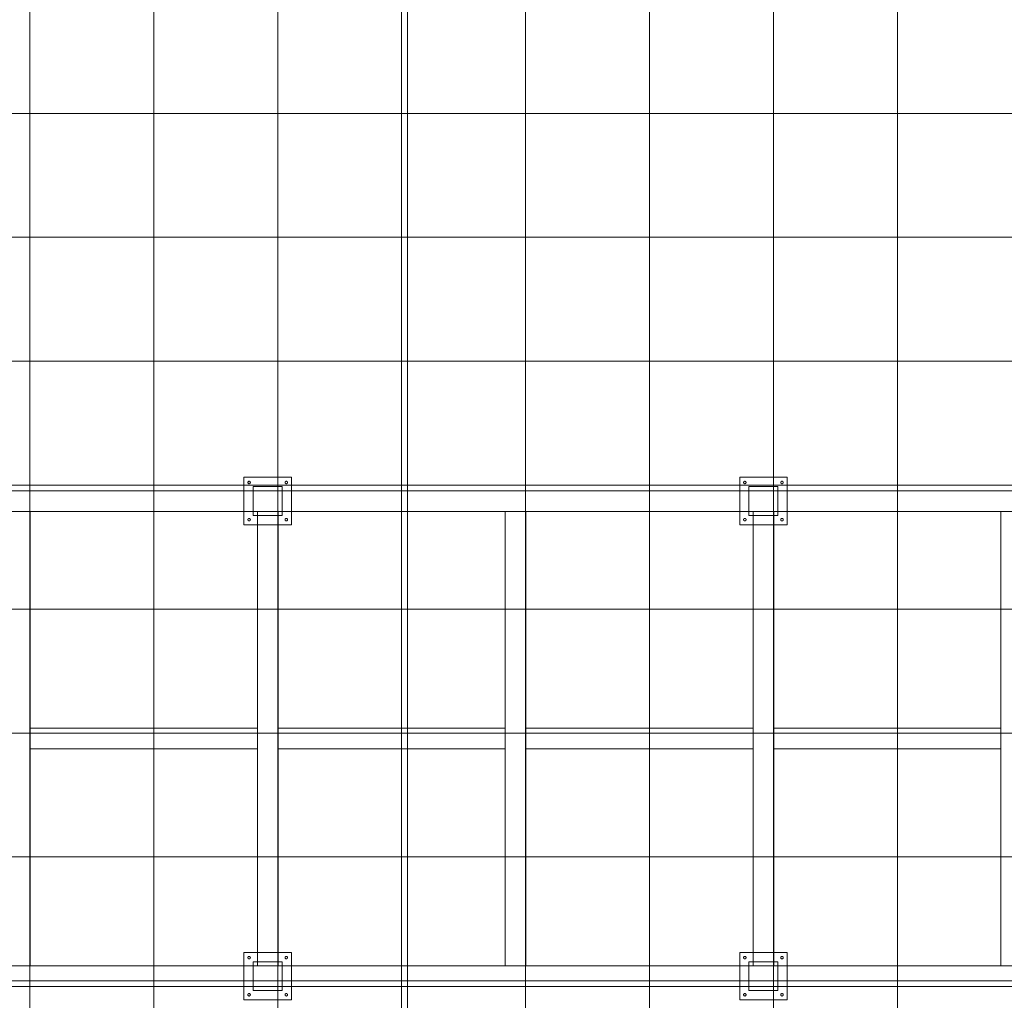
# Model space of a CAD drawing. Extents: x -620 to 300, y 62 to 1112.
# Tile 20 of 71: x -164 to -68, y 263 to 358. Entities that reach past the tile are written whole.
import ezdxf
from ezdxf.lldxf.tags import DXFTag

# ---------------------------------------------------------------- set-up
doc = ezdxf.new("R2010")
doc.units = 0
doc.layers.get('0').update_dxf_attribs({"lineweight": 13})
for name, color, linetype, lineweight in [('60- 61 allgemeine Ausstattung- 4 Terrassen', 7, 'Continuous', 9), ('70 -71 Achsen- 1 Gebäudeachsen', 7, 'STRICHPUNKT2-A06GA19A8I', 18), ('Keine-1', 7, 'Continuous', 15)]:
    doc.layers.add(name, color=color, linetype=linetype, lineweight=lineweight)
tags = doc.linetypes.add('grob-A06GA1998I', pattern=[14, 3, -8, 3]).pattern_tags.tags
tags[8:9] = [DXFTag(74, 4), DXFTag(75, 0), DXFTag(340, '0'), DXFTag(46, 0.0), DXFTag(50, 0.0), DXFTag(44, 0.0), DXFTag(45, 0.0)]
tags[6:7] = [DXFTag(74, 4), DXFTag(75, 0), DXFTag(340, '0'), DXFTag(46, 0.0), DXFTag(50, 0.0), DXFTag(44, 0.0), DXFTag(45, 0.0)]
tags[4:5] = [DXFTag(74, 4), DXFTag(75, 0), DXFTag(340, '0'), DXFTag(46, 0.0), DXFTag(50, 0.0), DXFTag(44, 0.0), DXFTag(45, 0.0)]
tags = doc.linetypes.add('STRICHPUNKT2-A06GA19A8I', pattern=[12.7, 6.35, -3.175, 0, -3.175]).pattern_tags.tags
tags[10:11] = [DXFTag(74, 4), DXFTag(75, 0), DXFTag(340, '0'), DXFTag(46, 0.0), DXFTag(50, 0.0), DXFTag(44, 0.0), DXFTag(45, 0.0)]
tags[8:9] = [DXFTag(74, 4), DXFTag(75, 0), DXFTag(340, '0'), DXFTag(46, 0.0), DXFTag(50, 0.0), DXFTag(44, 0.0), DXFTag(45, 0.0)]
tags[6:7] = [DXFTag(74, 4), DXFTag(75, 0), DXFTag(340, '0'), DXFTag(46, 0.0), DXFTag(50, 0.0), DXFTag(44, 0.0), DXFTag(45, 0.0)]
tags[4:5] = [DXFTag(74, 4), DXFTag(75, 0), DXFTag(340, '0'), DXFTag(46, 0.0), DXFTag(50, 0.0), DXFTag(44, 0.0), DXFTag(45, 0.0)]

# ---------------------------------------------------------------- blocks, each defined once
blk = doc.blocks.new('Referenz-A06GA19C8I')
at = {"layer": '60- 61 allgemeine Ausstattung- 4 Terrassen', "color": 0, "lineweight": -2}
for p, q in [((-162.756, 214.014), (-162.756, 450.214)), ((-150.756, 214.014), (-150.756, 450.214)), ((-138.756, 214.014), (-138.756, 450.214)), ((-126.756, 214.014), (-126.756, 450.214)), ((-114.756, 214.014), (-114.756, 450.214)), ((-102.756, 214.014), (-102.756, 450.214)), ((-90.756, 214.014), (-90.756, 450.214)), ((-78.756, 214.014), (-78.756, 450.214)), ((-234.726, 348.554), (44.424, 348.554)), ((-234.726, 336.554), (44.424, 336.554)), ((-234.726, 324.554), (44.424, 324.554)), ((-234.726, 312.554), (44.424, 312.554)), ((-141.126, 309.614), (-141.126, 312.414)), ((-141.126, 312.414), (-138.326, 312.414)), ((-138.326, 312.414), (-138.326, 309.614)), ((-93.126, 309.614), (-93.126, 312.414)), ((-93.126, 312.414), (-90.326, 312.414)), ((-90.326, 312.414), (-90.326, 309.614)), ((-138.326, 309.614), (-141.126, 309.614)), ((-90.326, 309.614), (-93.126, 309.614)), ((-234.726, 300.554), (44.424, 300.554)), ((-234.726, 288.554), (44.424, 288.554)), ((-234.726, 276.554), (44.424, 276.554)), ((-141.126, 263.614), (-141.126, 266.414)), ((-141.126, 266.414), (-138.326, 266.414)), ((-138.326, 266.414), (-138.326, 263.614)), ((-93.126, 263.614), (-93.126, 266.414)), ((-93.126, 266.414), (-90.326, 266.414)), ((-90.326, 266.414), (-90.326, 263.614)), ((-234.726, 264.554), (44.424, 264.554)), ((-138.326, 263.614), (-141.126, 263.614)), ((-90.326, 263.614), (-93.126, 263.614))]:
    blk.add_line(p, q, dxfattribs=at)
at = {"layer": '60- 61 allgemeine Ausstattung- 4 Terrassen', "color": 0, "linetype": 'grob-A06GA1998I', "lineweight": -2, "ltscale": 0.13}
for p, q in [((2.874, 312.014), (-236.726, 312.014)), ((-236.726, 310.014), (2.874, 310.014)), ((-162.726, 310.014), (-162.726, 266.014)), ((-140.726, 310.014), (-140.726, 266.014)), ((-138.726, 310.014), (-138.726, 266.014)), ((-116.726, 310.014), (-116.726, 266.014)), ((-114.726, 310.014), (-114.726, 266.014)), ((-92.726, 310.014), (-92.726, 266.014)), ((-90.726, 310.014), (-90.726, 266.014)), ((-68.726, 310.014), (-68.726, 266.014)), ((-140.726, 289.014), (-162.726, 289.014)), ((-116.726, 289.014), (-138.726, 289.014)), ((-92.726, 289.014), (-114.726, 289.014)), ((-68.726, 289.014), (-90.726, 289.014)), ((-140.726, 287.014), (-162.726, 287.014)), ((-116.726, 287.014), (-138.726, 287.014)), ((-92.726, 287.014), (-114.726, 287.014)), ((-68.726, 287.014), (-90.726, 287.014)), ((-236.726, 266.014), (2.874, 266.014)), ((-236.726, 264.014), (2.874, 264.014))]:
    blk.add_line(p, q, dxfattribs=at)
at = {"layer": '70 -71 Achsen- 1 Gebäudeachsen', "color": 0, "linetype": 'STRICHPUNKT2-A06GA19A8I', "lineweight": -2, "ltscale": 0.13}
blk.add_line((-126.176, 1084.554), (-126.176, 85.114), dxfattribs=at)
at = {"layer": 'Keine-1', "color": 0, "linetype": 'grob-A06GA1998I', "lineweight": -2, "ltscale": 0.13}
for p, q in [((-142.026, 313.314), (-137.426, 313.314)), ((-142.026, 308.714), (-142.026, 313.314)), ((-141.646, 312.825), (-141.644, 312.837)), ((-141.646, 312.814), (-141.646, 312.825)), ((-141.646, 312.802), (-141.646, 312.814)), ((-141.644, 312.79), (-141.646, 312.802)), ((-141.644, 312.837), (-141.641, 312.848)), ((-141.641, 312.779), (-141.644, 312.79)), ((-141.641, 312.848), (-141.637, 312.86)), ((-141.637, 312.768), (-141.641, 312.779)), ((-141.637, 312.86), (-141.632, 312.87)), ((-141.632, 312.757), (-141.637, 312.768)), ((-141.632, 312.87), (-141.626, 312.88)), ((-141.626, 312.747), (-141.632, 312.757)), ((-141.626, 312.88), (-141.619, 312.89)), ((-141.619, 312.737), (-141.626, 312.747)), ((-141.619, 312.89), (-141.611, 312.898)), ((-141.611, 312.729), (-141.619, 312.737)), ((-141.611, 312.898), (-141.602, 312.906)), ((-141.602, 312.721), (-141.611, 312.729)), ((-141.602, 312.906), (-141.593, 312.913)), ((-141.593, 312.714), (-141.602, 312.721)), ((-141.593, 312.913), (-141.583, 312.919)), ((-141.583, 312.919), (-141.572, 312.924)), ((-141.572, 312.924), (-141.561, 312.928)), ((-141.561, 312.928), (-141.55, 312.931)), ((-141.55, 312.931), (-141.538, 312.933)), ((-141.538, 312.933), (-141.526, 312.934)), ((-141.526, 312.934), (-141.515, 312.933)), ((-141.515, 312.933), (-141.503, 312.931)), ((-141.503, 312.931), (-141.491, 312.928)), ((-141.491, 312.928), (-141.48, 312.924)), ((-141.48, 312.924), (-141.47, 312.919)), ((-141.47, 312.919), (-141.46, 312.913)), ((-141.46, 312.913), (-141.45, 312.906)), ((-141.45, 312.721), (-141.46, 312.714)), ((-141.45, 312.906), (-141.441, 312.898)), ((-141.441, 312.729), (-141.45, 312.721)), ((-141.441, 312.898), (-141.434, 312.89)), ((-141.434, 312.737), (-141.441, 312.729)), ((-141.434, 312.89), (-141.427, 312.88)), ((-141.427, 312.747), (-141.434, 312.737)), ((-141.427, 312.88), (-141.42, 312.87)), ((-141.42, 312.757), (-141.427, 312.747)), ((-141.42, 312.87), (-141.415, 312.86)), ((-141.415, 312.768), (-141.42, 312.757)), ((-141.415, 312.86), (-141.411, 312.848)), ((-141.411, 312.779), (-141.415, 312.768)), ((-141.411, 312.848), (-141.409, 312.837)), ((-141.409, 312.79), (-141.411, 312.779)), ((-141.409, 312.837), (-141.407, 312.825)), ((-141.407, 312.802), (-141.409, 312.79)), ((-141.407, 312.825), (-141.406, 312.814)), ((-141.406, 312.814), (-141.407, 312.802)), ((-138.046, 312.825), (-138.044, 312.837)), ((-138.046, 312.814), (-138.046, 312.825)), ((-138.046, 312.802), (-138.046, 312.814)), ((-138.044, 312.79), (-138.046, 312.802)), ((-138.044, 312.837), (-138.041, 312.848)), ((-138.041, 312.779), (-138.044, 312.79)), ((-138.041, 312.848), (-138.037, 312.86)), ((-138.037, 312.768), (-138.041, 312.779)), ((-138.037, 312.86), (-138.032, 312.87)), ((-138.032, 312.757), (-138.037, 312.768)), ((-138.032, 312.87), (-138.026, 312.88)), ((-138.026, 312.747), (-138.032, 312.757)), ((-138.026, 312.88), (-138.019, 312.89)), ((-138.019, 312.737), (-138.026, 312.747)), ((-138.019, 312.89), (-138.011, 312.898)), ((-138.011, 312.729), (-138.019, 312.737)), ((-138.011, 312.898), (-138.002, 312.906)), ((-138.002, 312.721), (-138.011, 312.729)), ((-138.002, 312.906), (-137.993, 312.913)), ((-137.993, 312.714), (-138.002, 312.721)), ((-137.993, 312.913), (-137.983, 312.919)), ((-137.983, 312.919), (-137.972, 312.924)), ((-137.972, 312.924), (-137.961, 312.928)), ((-137.961, 312.928), (-137.95, 312.931)), ((-137.95, 312.931), (-137.938, 312.933)), ((-137.938, 312.933), (-137.926, 312.934)), ((-137.926, 312.934), (-137.915, 312.933)), ((-137.915, 312.933), (-137.903, 312.931)), ((-137.903, 312.931), (-137.891, 312.928)), ((-137.891, 312.928), (-137.88, 312.924)), ((-137.88, 312.924), (-137.87, 312.919)), ((-137.87, 312.919), (-137.86, 312.913)), ((-137.86, 312.913), (-137.85, 312.906)), ((-137.85, 312.721), (-137.86, 312.714)), ((-137.85, 312.906), (-137.841, 312.898)), ((-137.841, 312.729), (-137.85, 312.721)), ((-137.841, 312.898), (-137.834, 312.89)), ((-137.834, 312.737), (-137.841, 312.729)), ((-137.834, 312.89), (-137.827, 312.88)), ((-137.827, 312.747), (-137.834, 312.737)), ((-137.827, 312.88), (-137.82, 312.87)), ((-137.82, 312.757), (-137.827, 312.747)), ((-137.82, 312.87), (-137.815, 312.86)), ((-137.815, 312.768), (-137.82, 312.757)), ((-137.815, 312.86), (-137.811, 312.848)), ((-137.811, 312.779), (-137.815, 312.768)), ((-137.811, 312.848), (-137.809, 312.837)), ((-137.809, 312.79), (-137.811, 312.779)), ((-137.809, 312.837), (-137.807, 312.825)), ((-137.807, 312.802), (-137.809, 312.79)), ((-137.807, 312.825), (-137.806, 312.814)), ((-137.806, 312.814), (-137.807, 312.802)), ((-137.426, 313.314), (-137.426, 308.714)), ((-94.026, 313.314), (-89.426, 313.314)), ((-94.026, 308.714), (-94.026, 313.314)), ((-93.646, 312.825), (-93.644, 312.837)), ((-93.646, 312.814), (-93.646, 312.825)), ((-93.646, 312.802), (-93.646, 312.814)), ((-93.644, 312.79), (-93.646, 312.802)), ((-93.644, 312.837), (-93.641, 312.848)), ((-93.641, 312.779), (-93.644, 312.79)), ((-93.641, 312.848), (-93.637, 312.86)), ((-93.637, 312.768), (-93.641, 312.779)), ((-93.637, 312.86), (-93.632, 312.87)), ((-93.632, 312.757), (-93.637, 312.768)), ((-93.632, 312.87), (-93.626, 312.88)), ((-93.626, 312.747), (-93.632, 312.757)), ((-93.626, 312.88), (-93.619, 312.89)), ((-93.619, 312.737), (-93.626, 312.747)), ((-93.619, 312.89), (-93.611, 312.898)), ((-93.611, 312.729), (-93.619, 312.737)), ((-93.611, 312.898), (-93.602, 312.906)), ((-93.602, 312.721), (-93.611, 312.729)), ((-93.602, 312.906), (-93.593, 312.913)), ((-93.593, 312.714), (-93.602, 312.721)), ((-93.593, 312.913), (-93.583, 312.919)), ((-93.583, 312.919), (-93.572, 312.924)), ((-93.572, 312.924), (-93.561, 312.928)), ((-93.561, 312.928), (-93.55, 312.931)), ((-93.55, 312.931), (-93.538, 312.933)), ((-93.538, 312.933), (-93.526, 312.934)), ((-93.526, 312.934), (-93.515, 312.933)), ((-93.515, 312.933), (-93.503, 312.931)), ((-93.503, 312.931), (-93.491, 312.928)), ((-93.491, 312.928), (-93.48, 312.924)), ((-93.48, 312.924), (-93.47, 312.919)), ((-93.47, 312.919), (-93.46, 312.913)), ((-93.46, 312.913), (-93.45, 312.906)), ((-93.45, 312.721), (-93.46, 312.714)), ((-93.45, 312.906), (-93.441, 312.898)), ((-93.441, 312.729), (-93.45, 312.721)), ((-93.441, 312.898), (-93.434, 312.89)), ((-93.434, 312.737), (-93.441, 312.729)), ((-93.434, 312.89), (-93.427, 312.88)), ((-93.427, 312.747), (-93.434, 312.737)), ((-93.427, 312.88), (-93.42, 312.87)), ((-93.42, 312.757), (-93.427, 312.747)), ((-93.42, 312.87), (-93.415, 312.86)), ((-93.415, 312.768), (-93.42, 312.757)), ((-93.415, 312.86), (-93.411, 312.848)), ((-93.411, 312.779), (-93.415, 312.768)), ((-93.411, 312.848), (-93.409, 312.837)), ((-93.409, 312.79), (-93.411, 312.779)), ((-93.409, 312.837), (-93.407, 312.825)), ((-93.407, 312.802), (-93.409, 312.79)), ((-93.407, 312.825), (-93.406, 312.814)), ((-93.406, 312.814), (-93.407, 312.802)), ((-90.046, 312.825), (-90.044, 312.837)), ((-90.046, 312.814), (-90.046, 312.825)), ((-90.046, 312.802), (-90.046, 312.814)), ((-90.044, 312.79), (-90.046, 312.802)), ((-90.044, 312.837), (-90.041, 312.848)), ((-90.041, 312.779), (-90.044, 312.79)), ((-90.041, 312.848), (-90.037, 312.86)), ((-90.037, 312.768), (-90.041, 312.779)), ((-90.037, 312.86), (-90.032, 312.87)), ((-90.032, 312.757), (-90.037, 312.768)), ((-90.032, 312.87), (-90.026, 312.88)), ((-90.026, 312.747), (-90.032, 312.757)), ((-90.026, 312.88), (-90.019, 312.89)), ((-90.019, 312.737), (-90.026, 312.747)), ((-90.019, 312.89), (-90.011, 312.898)), ((-90.011, 312.729), (-90.019, 312.737)), ((-90.011, 312.898), (-90.002, 312.906)), ((-90.002, 312.721), (-90.011, 312.729)), ((-90.002, 312.906), (-89.993, 312.913)), ((-89.993, 312.714), (-90.002, 312.721)), ((-89.993, 312.913), (-89.983, 312.919)), ((-89.983, 312.919), (-89.972, 312.924)), ((-89.972, 312.924), (-89.961, 312.928)), ((-89.961, 312.928), (-89.95, 312.931)), ((-89.95, 312.931), (-89.938, 312.933)), ((-89.938, 312.933), (-89.926, 312.934)), ((-89.926, 312.934), (-89.915, 312.933)), ((-89.915, 312.933), (-89.903, 312.931)), ((-89.903, 312.931), (-89.891, 312.928)), ((-89.891, 312.928), (-89.88, 312.924)), ((-89.88, 312.924), (-89.87, 312.919)), ((-89.87, 312.919), (-89.86, 312.913)), ((-89.86, 312.913), (-89.85, 312.906)), ((-89.85, 312.721), (-89.86, 312.714)), ((-89.85, 312.906), (-89.841, 312.898)), ((-89.841, 312.729), (-89.85, 312.721)), ((-89.841, 312.898), (-89.834, 312.89)), ((-89.834, 312.737), (-89.841, 312.729)), ((-89.834, 312.89), (-89.827, 312.88)), ((-89.827, 312.747), (-89.834, 312.737)), ((-89.827, 312.88), (-89.82, 312.87)), ((-89.82, 312.757), (-89.827, 312.747)), ((-89.82, 312.87), (-89.815, 312.86)), ((-89.815, 312.768), (-89.82, 312.757)), ((-89.815, 312.86), (-89.811, 312.848)), ((-89.811, 312.779), (-89.815, 312.768)), ((-89.811, 312.848), (-89.809, 312.837)), ((-89.809, 312.79), (-89.811, 312.779)), ((-89.809, 312.837), (-89.807, 312.825)), ((-89.807, 312.802), (-89.809, 312.79)), ((-89.807, 312.825), (-89.806, 312.814)), ((-89.806, 312.814), (-89.807, 312.802)), ((-89.426, 313.314), (-89.426, 308.714)), ((-141.583, 312.708), (-141.593, 312.714)), ((-141.572, 312.703), (-141.583, 312.708)), ((-141.561, 312.699), (-141.572, 312.703)), ((-141.55, 312.696), (-141.561, 312.699)), ((-141.538, 312.694), (-141.55, 312.696)), ((-141.526, 312.694), (-141.538, 312.694)), ((-141.515, 312.694), (-141.526, 312.694)), ((-141.503, 312.696), (-141.515, 312.694)), ((-141.491, 312.699), (-141.503, 312.696)), ((-141.48, 312.703), (-141.491, 312.699)), ((-141.47, 312.708), (-141.48, 312.703)), ((-141.46, 312.714), (-141.47, 312.708)), ((-137.983, 312.708), (-137.993, 312.714)), ((-137.972, 312.703), (-137.983, 312.708)), ((-137.961, 312.699), (-137.972, 312.703)), ((-137.95, 312.696), (-137.961, 312.699)), ((-137.938, 312.694), (-137.95, 312.696)), ((-137.926, 312.694), (-137.938, 312.694)), ((-137.915, 312.694), (-137.926, 312.694)), ((-137.903, 312.696), (-137.915, 312.694)), ((-137.891, 312.699), (-137.903, 312.696)), ((-137.88, 312.703), (-137.891, 312.699)), ((-137.87, 312.708), (-137.88, 312.703)), ((-137.86, 312.714), (-137.87, 312.708)), ((-93.583, 312.708), (-93.593, 312.714)), ((-93.572, 312.703), (-93.583, 312.708)), ((-93.561, 312.699), (-93.572, 312.703)), ((-93.55, 312.696), (-93.561, 312.699)), ((-93.538, 312.694), (-93.55, 312.696)), ((-93.526, 312.694), (-93.538, 312.694)), ((-93.515, 312.694), (-93.526, 312.694)), ((-93.503, 312.696), (-93.515, 312.694)), ((-93.491, 312.699), (-93.503, 312.696)), ((-93.48, 312.703), (-93.491, 312.699)), ((-93.47, 312.708), (-93.48, 312.703)), ((-93.46, 312.714), (-93.47, 312.708)), ((-89.983, 312.708), (-89.993, 312.714)), ((-89.972, 312.703), (-89.983, 312.708)), ((-89.961, 312.699), (-89.972, 312.703)), ((-89.95, 312.696), (-89.961, 312.699)), ((-89.938, 312.694), (-89.95, 312.696)), ((-89.926, 312.694), (-89.938, 312.694)), ((-89.915, 312.694), (-89.926, 312.694)), ((-89.903, 312.696), (-89.915, 312.694)), ((-89.891, 312.699), (-89.903, 312.696)), ((-89.88, 312.703), (-89.891, 312.699)), ((-89.87, 312.708), (-89.88, 312.703)), ((-89.86, 312.714), (-89.87, 312.708)), ((-141.646, 309.225), (-141.644, 309.237)), ((-141.646, 309.214), (-141.646, 309.225)), ((-141.646, 309.202), (-141.646, 309.214)), ((-141.644, 309.19), (-141.646, 309.202)), ((-141.644, 309.237), (-141.641, 309.248)), ((-141.641, 309.179), (-141.644, 309.19)), ((-141.641, 309.248), (-141.637, 309.26)), ((-141.637, 309.168), (-141.641, 309.179)), ((-141.637, 309.26), (-141.632, 309.27)), ((-141.632, 309.157), (-141.637, 309.168)), ((-141.632, 309.27), (-141.626, 309.28)), ((-141.626, 309.147), (-141.632, 309.157)), ((-141.626, 309.28), (-141.619, 309.29)), ((-141.619, 309.137), (-141.626, 309.147)), ((-141.619, 309.29), (-141.611, 309.298)), ((-141.611, 309.129), (-141.619, 309.137)), ((-141.611, 309.298), (-141.602, 309.306)), ((-141.602, 309.121), (-141.611, 309.129)), ((-141.602, 309.306), (-141.593, 309.313)), ((-141.593, 309.114), (-141.602, 309.121)), ((-141.593, 309.313), (-141.583, 309.319)), ((-141.583, 309.108), (-141.593, 309.114)), ((-141.583, 309.319), (-141.572, 309.324)), ((-141.572, 309.103), (-141.583, 309.108)), ((-141.572, 309.324), (-141.561, 309.328)), ((-141.561, 309.099), (-141.572, 309.103)), ((-141.561, 309.328), (-141.55, 309.331)), ((-141.55, 309.096), (-141.561, 309.099)), ((-141.55, 309.331), (-141.538, 309.333)), ((-141.538, 309.094), (-141.55, 309.096)), ((-141.538, 309.333), (-141.526, 309.334)), ((-141.526, 309.094), (-141.538, 309.094)), ((-141.526, 309.334), (-141.515, 309.333)), ((-141.515, 309.094), (-141.526, 309.094)), ((-141.515, 309.333), (-141.503, 309.331)), ((-141.503, 309.096), (-141.515, 309.094)), ((-141.503, 309.331), (-141.491, 309.328)), ((-141.491, 309.099), (-141.503, 309.096)), ((-141.491, 309.328), (-141.48, 309.324)), ((-141.48, 309.103), (-141.491, 309.099)), ((-141.48, 309.324), (-141.47, 309.319)), ((-141.47, 309.108), (-141.48, 309.103)), ((-141.47, 309.319), (-141.46, 309.313)), ((-141.46, 309.114), (-141.47, 309.108)), ((-141.46, 309.313), (-141.45, 309.306)), ((-141.45, 309.121), (-141.46, 309.114)), ((-141.45, 309.306), (-141.441, 309.298)), ((-141.441, 309.129), (-141.45, 309.121)), ((-141.441, 309.298), (-141.434, 309.29)), ((-141.434, 309.137), (-141.441, 309.129)), ((-141.434, 309.29), (-141.427, 309.28)), ((-141.427, 309.147), (-141.434, 309.137)), ((-141.427, 309.28), (-141.42, 309.27)), ((-141.42, 309.157), (-141.427, 309.147)), ((-141.42, 309.27), (-141.415, 309.26)), ((-141.415, 309.168), (-141.42, 309.157)), ((-141.415, 309.26), (-141.411, 309.248)), ((-141.411, 309.179), (-141.415, 309.168)), ((-141.411, 309.248), (-141.409, 309.237)), ((-141.409, 309.19), (-141.411, 309.179)), ((-141.409, 309.237), (-141.407, 309.225)), ((-141.407, 309.202), (-141.409, 309.19)), ((-141.407, 309.225), (-141.406, 309.214)), ((-141.406, 309.214), (-141.407, 309.202)), ((-138.046, 309.225), (-138.044, 309.237)), ((-138.046, 309.214), (-138.046, 309.225)), ((-138.046, 309.202), (-138.046, 309.214)), ((-138.044, 309.19), (-138.046, 309.202)), ((-138.044, 309.237), (-138.041, 309.248)), ((-138.041, 309.179), (-138.044, 309.19)), ((-138.041, 309.248), (-138.037, 309.26)), ((-138.037, 309.168), (-138.041, 309.179)), ((-138.037, 309.26), (-138.032, 309.27)), ((-138.032, 309.157), (-138.037, 309.168)), ((-138.032, 309.27), (-138.026, 309.28)), ((-138.026, 309.147), (-138.032, 309.157)), ((-138.026, 309.28), (-138.019, 309.29)), ((-138.019, 309.137), (-138.026, 309.147)), ((-138.019, 309.29), (-138.011, 309.298)), ((-138.011, 309.129), (-138.019, 309.137)), ((-138.011, 309.298), (-138.002, 309.306)), ((-138.002, 309.121), (-138.011, 309.129)), ((-138.002, 309.306), (-137.993, 309.313)), ((-137.993, 309.114), (-138.002, 309.121)), ((-137.993, 309.313), (-137.983, 309.319)), ((-137.983, 309.108), (-137.993, 309.114)), ((-137.983, 309.319), (-137.972, 309.324)), ((-137.972, 309.103), (-137.983, 309.108)), ((-137.972, 309.324), (-137.961, 309.328)), ((-137.961, 309.099), (-137.972, 309.103)), ((-137.961, 309.328), (-137.95, 309.331)), ((-137.95, 309.096), (-137.961, 309.099)), ((-137.95, 309.331), (-137.938, 309.333)), ((-137.938, 309.094), (-137.95, 309.096)), ((-137.938, 309.333), (-137.926, 309.334)), ((-137.926, 309.094), (-137.938, 309.094)), ((-137.926, 309.334), (-137.915, 309.333)), ((-137.915, 309.094), (-137.926, 309.094)), ((-137.915, 309.333), (-137.903, 309.331)), ((-137.903, 309.096), (-137.915, 309.094)), ((-137.903, 309.331), (-137.891, 309.328)), ((-137.891, 309.099), (-137.903, 309.096)), ((-137.891, 309.328), (-137.88, 309.324)), ((-137.88, 309.103), (-137.891, 309.099)), ((-137.88, 309.324), (-137.87, 309.319)), ((-137.87, 309.108), (-137.88, 309.103)), ((-137.87, 309.319), (-137.86, 309.313)), ((-137.86, 309.114), (-137.87, 309.108)), ((-137.86, 309.313), (-137.85, 309.306)), ((-137.85, 309.121), (-137.86, 309.114)), ((-137.85, 309.306), (-137.841, 309.298)), ((-137.841, 309.129), (-137.85, 309.121)), ((-137.841, 309.298), (-137.834, 309.29)), ((-137.834, 309.137), (-137.841, 309.129)), ((-137.834, 309.29), (-137.827, 309.28)), ((-137.827, 309.147), (-137.834, 309.137)), ((-137.827, 309.28), (-137.82, 309.27)), ((-137.82, 309.157), (-137.827, 309.147)), ((-137.82, 309.27), (-137.815, 309.26)), ((-137.815, 309.168), (-137.82, 309.157)), ((-137.815, 309.26), (-137.811, 309.248)), ((-137.811, 309.179), (-137.815, 309.168)), ((-137.811, 309.248), (-137.809, 309.237)), ((-137.809, 309.19), (-137.811, 309.179)), ((-137.809, 309.237), (-137.807, 309.225)), ((-137.807, 309.202), (-137.809, 309.19)), ((-137.807, 309.225), (-137.806, 309.214)), ((-137.806, 309.214), (-137.807, 309.202)), ((-93.646, 309.225), (-93.644, 309.237)), ((-93.646, 309.214), (-93.646, 309.225)), ((-93.646, 309.202), (-93.646, 309.214)), ((-93.644, 309.19), (-93.646, 309.202)), ((-93.644, 309.237), (-93.641, 309.248)), ((-93.641, 309.179), (-93.644, 309.19)), ((-93.641, 309.248), (-93.637, 309.26)), ((-93.637, 309.168), (-93.641, 309.179)), ((-93.637, 309.26), (-93.632, 309.27)), ((-93.632, 309.157), (-93.637, 309.168)), ((-93.632, 309.27), (-93.626, 309.28)), ((-93.626, 309.147), (-93.632, 309.157)), ((-93.626, 309.28), (-93.619, 309.29)), ((-93.619, 309.137), (-93.626, 309.147)), ((-93.619, 309.29), (-93.611, 309.298)), ((-93.611, 309.129), (-93.619, 309.137)), ((-93.611, 309.298), (-93.602, 309.306)), ((-93.602, 309.121), (-93.611, 309.129)), ((-93.602, 309.306), (-93.593, 309.313)), ((-93.593, 309.114), (-93.602, 309.121)), ((-93.593, 309.313), (-93.583, 309.319)), ((-93.583, 309.108), (-93.593, 309.114)), ((-93.583, 309.319), (-93.572, 309.324)), ((-93.572, 309.103), (-93.583, 309.108)), ((-93.572, 309.324), (-93.561, 309.328)), ((-93.561, 309.099), (-93.572, 309.103)), ((-93.561, 309.328), (-93.55, 309.331)), ((-93.55, 309.096), (-93.561, 309.099)), ((-93.55, 309.331), (-93.538, 309.333)), ((-93.538, 309.094), (-93.55, 309.096)), ((-93.538, 309.333), (-93.526, 309.334)), ((-93.526, 309.094), (-93.538, 309.094)), ((-93.526, 309.334), (-93.515, 309.333)), ((-93.515, 309.094), (-93.526, 309.094)), ((-93.515, 309.333), (-93.503, 309.331)), ((-93.503, 309.096), (-93.515, 309.094)), ((-93.503, 309.331), (-93.491, 309.328)), ((-93.491, 309.099), (-93.503, 309.096)), ((-93.491, 309.328), (-93.48, 309.324)), ((-93.48, 309.103), (-93.491, 309.099)), ((-93.48, 309.324), (-93.47, 309.319)), ((-93.47, 309.108), (-93.48, 309.103)), ((-93.47, 309.319), (-93.46, 309.313)), ((-93.46, 309.114), (-93.47, 309.108)), ((-93.46, 309.313), (-93.45, 309.306)), ((-93.45, 309.121), (-93.46, 309.114)), ((-93.45, 309.306), (-93.441, 309.298)), ((-93.441, 309.129), (-93.45, 309.121)), ((-93.441, 309.298), (-93.434, 309.29)), ((-93.434, 309.137), (-93.441, 309.129)), ((-93.434, 309.29), (-93.427, 309.28)), ((-93.427, 309.147), (-93.434, 309.137)), ((-93.427, 309.28), (-93.42, 309.27)), ((-93.42, 309.157), (-93.427, 309.147)), ((-93.42, 309.27), (-93.415, 309.26)), ((-93.415, 309.168), (-93.42, 309.157)), ((-93.415, 309.26), (-93.411, 309.248)), ((-93.411, 309.179), (-93.415, 309.168)), ((-93.411, 309.248), (-93.409, 309.237)), ((-93.409, 309.19), (-93.411, 309.179)), ((-93.409, 309.237), (-93.407, 309.225)), ((-93.407, 309.202), (-93.409, 309.19)), ((-93.407, 309.225), (-93.406, 309.214)), ((-93.406, 309.214), (-93.407, 309.202)), ((-90.046, 309.225), (-90.044, 309.237)), ((-90.046, 309.214), (-90.046, 309.225)), ((-90.046, 309.202), (-90.046, 309.214)), ((-90.044, 309.19), (-90.046, 309.202)), ((-90.044, 309.237), (-90.041, 309.248)), ((-90.041, 309.179), (-90.044, 309.19)), ((-90.041, 309.248), (-90.037, 309.26)), ((-90.037, 309.168), (-90.041, 309.179)), ((-90.037, 309.26), (-90.032, 309.27)), ((-90.032, 309.157), (-90.037, 309.168)), ((-90.032, 309.27), (-90.026, 309.28)), ((-90.026, 309.147), (-90.032, 309.157)), ((-90.026, 309.28), (-90.019, 309.29)), ((-90.019, 309.137), (-90.026, 309.147)), ((-90.019, 309.29), (-90.011, 309.298)), ((-90.011, 309.129), (-90.019, 309.137)), ((-90.011, 309.298), (-90.002, 309.306)), ((-90.002, 309.121), (-90.011, 309.129)), ((-90.002, 309.306), (-89.993, 309.313)), ((-89.993, 309.114), (-90.002, 309.121)), ((-89.993, 309.313), (-89.983, 309.319)), ((-89.983, 309.108), (-89.993, 309.114)), ((-89.983, 309.319), (-89.972, 309.324)), ((-89.972, 309.103), (-89.983, 309.108)), ((-89.972, 309.324), (-89.961, 309.328)), ((-89.961, 309.099), (-89.972, 309.103)), ((-89.961, 309.328), (-89.95, 309.331)), ((-89.95, 309.096), (-89.961, 309.099)), ((-89.95, 309.331), (-89.938, 309.333)), ((-89.938, 309.094), (-89.95, 309.096)), ((-89.938, 309.333), (-89.926, 309.334)), ((-89.926, 309.094), (-89.938, 309.094)), ((-89.926, 309.334), (-89.915, 309.333)), ((-89.915, 309.094), (-89.926, 309.094)), ((-89.915, 309.333), (-89.903, 309.331)), ((-89.903, 309.096), (-89.915, 309.094)), ((-89.903, 309.331), (-89.891, 309.328)), ((-89.891, 309.099), (-89.903, 309.096)), ((-89.891, 309.328), (-89.88, 309.324)), ((-89.88, 309.103), (-89.891, 309.099)), ((-89.88, 309.324), (-89.87, 309.319)), ((-89.87, 309.108), (-89.88, 309.103)), ((-89.87, 309.319), (-89.86, 309.313)), ((-89.86, 309.114), (-89.87, 309.108)), ((-89.86, 309.313), (-89.85, 309.306)), ((-89.85, 309.121), (-89.86, 309.114)), ((-89.85, 309.306), (-89.841, 309.298)), ((-89.841, 309.129), (-89.85, 309.121)), ((-89.841, 309.298), (-89.834, 309.29)), ((-89.834, 309.137), (-89.841, 309.129)), ((-89.834, 309.29), (-89.827, 309.28)), ((-89.827, 309.147), (-89.834, 309.137)), ((-89.827, 309.28), (-89.82, 309.27)), ((-89.82, 309.157), (-89.827, 309.147)), ((-89.82, 309.27), (-89.815, 309.26)), ((-89.815, 309.168), (-89.82, 309.157)), ((-89.815, 309.26), (-89.811, 309.248)), ((-89.811, 309.179), (-89.815, 309.168)), ((-89.811, 309.248), (-89.809, 309.237)), ((-89.809, 309.19), (-89.811, 309.179)), ((-89.809, 309.237), (-89.807, 309.225)), ((-89.807, 309.202), (-89.809, 309.19)), ((-89.807, 309.225), (-89.806, 309.214)), ((-89.806, 309.214), (-89.807, 309.202)), ((-137.426, 308.714), (-142.026, 308.714)), ((-89.426, 308.714), (-94.026, 308.714)), ((-142.026, 267.314), (-137.426, 267.314)), ((-142.026, 262.714), (-142.026, 267.314)), ((-137.426, 267.314), (-137.426, 262.714)), ((-94.026, 267.314), (-89.426, 267.314)), ((-94.026, 262.714), (-94.026, 267.314)), ((-89.426, 267.314), (-89.426, 262.714)), ((-141.646, 266.825), (-141.644, 266.837)), ((-141.646, 266.814), (-141.646, 266.825)), ((-141.646, 266.802), (-141.646, 266.814)), ((-141.644, 266.79), (-141.646, 266.802)), ((-141.644, 266.837), (-141.641, 266.848)), ((-141.641, 266.779), (-141.644, 266.79)), ((-141.641, 266.848), (-141.637, 266.86)), ((-141.637, 266.768), (-141.641, 266.779)), ((-141.637, 266.86), (-141.632, 266.87)), ((-141.632, 266.757), (-141.637, 266.768)), ((-141.632, 266.87), (-141.626, 266.88)), ((-141.626, 266.747), (-141.632, 266.757)), ((-141.626, 266.88), (-141.619, 266.89)), ((-141.619, 266.737), (-141.626, 266.747)), ((-141.619, 266.89), (-141.611, 266.898)), ((-141.611, 266.729), (-141.619, 266.737)), ((-141.611, 266.898), (-141.602, 266.906)), ((-141.602, 266.721), (-141.611, 266.729)), ((-141.602, 266.906), (-141.593, 266.913)), ((-141.593, 266.714), (-141.602, 266.721)), ((-141.593, 266.913), (-141.583, 266.919)), ((-141.583, 266.708), (-141.593, 266.714)), ((-141.583, 266.919), (-141.572, 266.924)), ((-141.572, 266.703), (-141.583, 266.708)), ((-141.572, 266.924), (-141.561, 266.928)), ((-141.561, 266.699), (-141.572, 266.703)), ((-141.561, 266.928), (-141.55, 266.931)), ((-141.55, 266.696), (-141.561, 266.699)), ((-141.55, 266.931), (-141.538, 266.933)), ((-141.538, 266.694), (-141.55, 266.696)), ((-141.538, 266.933), (-141.526, 266.934)), ((-141.526, 266.694), (-141.538, 266.694)), ((-141.526, 266.934), (-141.515, 266.933)), ((-141.515, 266.694), (-141.526, 266.694)), ((-141.515, 266.933), (-141.503, 266.931)), ((-141.503, 266.696), (-141.515, 266.694)), ((-141.503, 266.931), (-141.491, 266.928)), ((-141.491, 266.699), (-141.503, 266.696)), ((-141.491, 266.928), (-141.48, 266.924)), ((-141.48, 266.703), (-141.491, 266.699)), ((-141.48, 266.924), (-141.47, 266.919)), ((-141.47, 266.708), (-141.48, 266.703)), ((-141.47, 266.919), (-141.46, 266.913)), ((-141.46, 266.714), (-141.47, 266.708)), ((-141.46, 266.913), (-141.45, 266.906)), ((-141.45, 266.721), (-141.46, 266.714)), ((-141.45, 266.906), (-141.441, 266.898)), ((-141.441, 266.729), (-141.45, 266.721)), ((-141.441, 266.898), (-141.434, 266.89)), ((-141.434, 266.737), (-141.441, 266.729)), ((-141.434, 266.89), (-141.427, 266.88)), ((-141.427, 266.747), (-141.434, 266.737)), ((-141.427, 266.88), (-141.42, 266.87)), ((-141.42, 266.757), (-141.427, 266.747)), ((-141.42, 266.87), (-141.415, 266.86)), ((-141.415, 266.768), (-141.42, 266.757)), ((-141.415, 266.86), (-141.411, 266.848)), ((-141.411, 266.779), (-141.415, 266.768)), ((-141.411, 266.848), (-141.409, 266.837)), ((-141.409, 266.79), (-141.411, 266.779)), ((-141.409, 266.837), (-141.407, 266.825)), ((-141.407, 266.802), (-141.409, 266.79)), ((-141.407, 266.825), (-141.406, 266.814)), ((-141.406, 266.814), (-141.407, 266.802)), ((-138.046, 266.825), (-138.044, 266.837)), ((-138.046, 266.814), (-138.046, 266.825)), ((-138.046, 266.802), (-138.046, 266.814)), ((-138.044, 266.79), (-138.046, 266.802)), ((-138.044, 266.837), (-138.041, 266.848)), ((-138.041, 266.779), (-138.044, 266.79)), ((-138.041, 266.848), (-138.037, 266.86)), ((-138.037, 266.768), (-138.041, 266.779)), ((-138.037, 266.86), (-138.032, 266.87)), ((-138.032, 266.757), (-138.037, 266.768)), ((-138.032, 266.87), (-138.026, 266.88)), ((-138.026, 266.747), (-138.032, 266.757)), ((-138.026, 266.88), (-138.019, 266.89)), ((-138.019, 266.737), (-138.026, 266.747)), ((-138.019, 266.89), (-138.011, 266.898)), ((-138.011, 266.729), (-138.019, 266.737)), ((-138.011, 266.898), (-138.002, 266.906)), ((-138.002, 266.721), (-138.011, 266.729)), ((-138.002, 266.906), (-137.993, 266.913)), ((-137.993, 266.714), (-138.002, 266.721)), ((-137.993, 266.913), (-137.983, 266.919)), ((-137.983, 266.708), (-137.993, 266.714)), ((-137.983, 266.919), (-137.972, 266.924)), ((-137.972, 266.703), (-137.983, 266.708)), ((-137.972, 266.924), (-137.961, 266.928)), ((-137.961, 266.699), (-137.972, 266.703)), ((-137.961, 266.928), (-137.95, 266.931)), ((-137.95, 266.696), (-137.961, 266.699)), ((-137.95, 266.931), (-137.938, 266.933)), ((-137.938, 266.694), (-137.95, 266.696)), ((-137.938, 266.933), (-137.926, 266.934)), ((-137.926, 266.694), (-137.938, 266.694)), ((-137.926, 266.934), (-137.915, 266.933)), ((-137.915, 266.694), (-137.926, 266.694)), ((-137.915, 266.933), (-137.903, 266.931)), ((-137.903, 266.696), (-137.915, 266.694)), ((-137.903, 266.931), (-137.891, 266.928)), ((-137.891, 266.699), (-137.903, 266.696)), ((-137.891, 266.928), (-137.88, 266.924)), ((-137.88, 266.703), (-137.891, 266.699)), ((-137.88, 266.924), (-137.87, 266.919)), ((-137.87, 266.708), (-137.88, 266.703)), ((-137.87, 266.919), (-137.86, 266.913)), ((-137.86, 266.714), (-137.87, 266.708)), ((-137.86, 266.913), (-137.85, 266.906)), ((-137.85, 266.721), (-137.86, 266.714)), ((-137.85, 266.906), (-137.841, 266.898)), ((-137.841, 266.729), (-137.85, 266.721)), ((-137.841, 266.898), (-137.834, 266.89)), ((-137.834, 266.737), (-137.841, 266.729)), ((-137.834, 266.89), (-137.827, 266.88)), ((-137.827, 266.747), (-137.834, 266.737)), ((-137.827, 266.88), (-137.82, 266.87)), ((-137.82, 266.757), (-137.827, 266.747)), ((-137.82, 266.87), (-137.815, 266.86)), ((-137.815, 266.768), (-137.82, 266.757)), ((-137.815, 266.86), (-137.811, 266.848)), ((-137.811, 266.779), (-137.815, 266.768)), ((-137.811, 266.848), (-137.809, 266.837)), ((-137.809, 266.79), (-137.811, 266.779)), ((-137.809, 266.837), (-137.807, 266.825)), ((-137.807, 266.802), (-137.809, 266.79)), ((-137.807, 266.825), (-137.806, 266.814)), ((-137.806, 266.814), (-137.807, 266.802)), ((-93.646, 266.825), (-93.644, 266.837)), ((-93.646, 266.814), (-93.646, 266.825)), ((-93.646, 266.802), (-93.646, 266.814)), ((-93.644, 266.79), (-93.646, 266.802)), ((-93.644, 266.837), (-93.641, 266.848)), ((-93.641, 266.779), (-93.644, 266.79)), ((-93.641, 266.848), (-93.637, 266.86)), ((-93.637, 266.768), (-93.641, 266.779)), ((-93.637, 266.86), (-93.632, 266.87)), ((-93.632, 266.757), (-93.637, 266.768)), ((-93.632, 266.87), (-93.626, 266.88)), ((-93.626, 266.747), (-93.632, 266.757)), ((-93.626, 266.88), (-93.619, 266.89)), ((-93.619, 266.737), (-93.626, 266.747)), ((-93.619, 266.89), (-93.611, 266.898)), ((-93.611, 266.729), (-93.619, 266.737)), ((-93.611, 266.898), (-93.602, 266.906)), ((-93.602, 266.721), (-93.611, 266.729)), ((-93.602, 266.906), (-93.593, 266.913)), ((-93.593, 266.714), (-93.602, 266.721)), ((-93.593, 266.913), (-93.583, 266.919)), ((-93.583, 266.708), (-93.593, 266.714)), ((-93.583, 266.919), (-93.572, 266.924)), ((-93.572, 266.703), (-93.583, 266.708)), ((-93.572, 266.924), (-93.561, 266.928)), ((-93.561, 266.699), (-93.572, 266.703)), ((-93.561, 266.928), (-93.55, 266.931)), ((-93.55, 266.696), (-93.561, 266.699)), ((-93.55, 266.931), (-93.538, 266.933)), ((-93.538, 266.694), (-93.55, 266.696)), ((-93.538, 266.933), (-93.526, 266.934)), ((-93.526, 266.694), (-93.538, 266.694)), ((-93.526, 266.934), (-93.515, 266.933)), ((-93.515, 266.694), (-93.526, 266.694)), ((-93.515, 266.933), (-93.503, 266.931)), ((-93.503, 266.696), (-93.515, 266.694)), ((-93.503, 266.931), (-93.491, 266.928)), ((-93.491, 266.699), (-93.503, 266.696)), ((-93.491, 266.928), (-93.48, 266.924)), ((-93.48, 266.703), (-93.491, 266.699)), ((-93.48, 266.924), (-93.47, 266.919)), ((-93.47, 266.708), (-93.48, 266.703)), ((-93.47, 266.919), (-93.46, 266.913)), ((-93.46, 266.714), (-93.47, 266.708)), ((-93.46, 266.913), (-93.45, 266.906)), ((-93.45, 266.721), (-93.46, 266.714)), ((-93.45, 266.906), (-93.441, 266.898)), ((-93.441, 266.729), (-93.45, 266.721)), ((-93.441, 266.898), (-93.434, 266.89)), ((-93.434, 266.737), (-93.441, 266.729)), ((-93.434, 266.89), (-93.427, 266.88)), ((-93.427, 266.747), (-93.434, 266.737)), ((-93.427, 266.88), (-93.42, 266.87)), ((-93.42, 266.757), (-93.427, 266.747)), ((-93.42, 266.87), (-93.415, 266.86)), ((-93.415, 266.768), (-93.42, 266.757)), ((-93.415, 266.86), (-93.411, 266.848)), ((-93.411, 266.779), (-93.415, 266.768)), ((-93.411, 266.848), (-93.409, 266.837)), ((-93.409, 266.79), (-93.411, 266.779)), ((-93.409, 266.837), (-93.407, 266.825)), ((-93.407, 266.802), (-93.409, 266.79)), ((-93.407, 266.825), (-93.406, 266.814)), ((-93.406, 266.814), (-93.407, 266.802)), ((-90.046, 266.825), (-90.044, 266.837)), ((-90.046, 266.814), (-90.046, 266.825)), ((-90.046, 266.802), (-90.046, 266.814)), ((-90.044, 266.79), (-90.046, 266.802)), ((-90.044, 266.837), (-90.041, 266.848)), ((-90.041, 266.779), (-90.044, 266.79)), ((-90.041, 266.848), (-90.037, 266.86)), ((-90.037, 266.768), (-90.041, 266.779)), ((-90.037, 266.86), (-90.032, 266.87)), ((-90.032, 266.757), (-90.037, 266.768)), ((-90.032, 266.87), (-90.026, 266.88)), ((-90.026, 266.747), (-90.032, 266.757)), ((-90.026, 266.88), (-90.019, 266.89)), ((-90.019, 266.737), (-90.026, 266.747)), ((-90.019, 266.89), (-90.011, 266.898)), ((-90.011, 266.729), (-90.019, 266.737)), ((-90.011, 266.898), (-90.002, 266.906)), ((-90.002, 266.721), (-90.011, 266.729)), ((-90.002, 266.906), (-89.993, 266.913)), ((-89.993, 266.714), (-90.002, 266.721)), ((-89.993, 266.913), (-89.983, 266.919)), ((-89.983, 266.708), (-89.993, 266.714)), ((-89.983, 266.919), (-89.972, 266.924)), ((-89.972, 266.703), (-89.983, 266.708)), ((-89.972, 266.924), (-89.961, 266.928)), ((-89.961, 266.699), (-89.972, 266.703)), ((-89.961, 266.928), (-89.95, 266.931)), ((-89.95, 266.696), (-89.961, 266.699)), ((-89.95, 266.931), (-89.938, 266.933)), ((-89.938, 266.694), (-89.95, 266.696)), ((-89.938, 266.933), (-89.926, 266.934)), ((-89.926, 266.694), (-89.938, 266.694)), ((-89.926, 266.934), (-89.915, 266.933)), ((-89.915, 266.694), (-89.926, 266.694)), ((-89.915, 266.933), (-89.903, 266.931)), ((-89.903, 266.696), (-89.915, 266.694)), ((-89.903, 266.931), (-89.891, 266.928)), ((-89.891, 266.699), (-89.903, 266.696)), ((-89.891, 266.928), (-89.88, 266.924)), ((-89.88, 266.703), (-89.891, 266.699)), ((-89.88, 266.924), (-89.87, 266.919)), ((-89.87, 266.708), (-89.88, 266.703)), ((-89.87, 266.919), (-89.86, 266.913)), ((-89.86, 266.714), (-89.87, 266.708)), ((-89.86, 266.913), (-89.85, 266.906)), ((-89.85, 266.721), (-89.86, 266.714)), ((-89.85, 266.906), (-89.841, 266.898)), ((-89.841, 266.729), (-89.85, 266.721)), ((-89.841, 266.898), (-89.834, 266.89)), ((-89.834, 266.737), (-89.841, 266.729)), ((-89.834, 266.89), (-89.827, 266.88)), ((-89.827, 266.747), (-89.834, 266.737)), ((-89.827, 266.88), (-89.82, 266.87)), ((-89.82, 266.757), (-89.827, 266.747)), ((-89.82, 266.87), (-89.815, 266.86)), ((-89.815, 266.768), (-89.82, 266.757)), ((-89.815, 266.86), (-89.811, 266.848)), ((-89.811, 266.779), (-89.815, 266.768)), ((-89.811, 266.848), (-89.809, 266.837)), ((-89.809, 266.79), (-89.811, 266.779)), ((-89.809, 266.837), (-89.807, 266.825)), ((-89.807, 266.802), (-89.809, 266.79)), ((-89.807, 266.825), (-89.806, 266.814)), ((-89.806, 266.814), (-89.807, 266.802)), ((-141.646, 263.225), (-141.644, 263.237)), ((-141.646, 263.214), (-141.646, 263.225)), ((-141.646, 263.202), (-141.646, 263.214)), ((-141.644, 263.19), (-141.646, 263.202)), ((-141.644, 263.237), (-141.641, 263.248)), ((-141.641, 263.179), (-141.644, 263.19)), ((-141.641, 263.248), (-141.637, 263.26)), ((-141.637, 263.168), (-141.641, 263.179)), ((-141.637, 263.26), (-141.632, 263.27)), ((-141.632, 263.157), (-141.637, 263.168)), ((-141.632, 263.27), (-141.626, 263.28)), ((-141.626, 263.147), (-141.632, 263.157)), ((-141.626, 263.28), (-141.619, 263.29)), ((-141.619, 263.137), (-141.626, 263.147)), ((-141.619, 263.29), (-141.611, 263.298)), ((-141.611, 263.298), (-141.602, 263.306)), ((-141.602, 263.306), (-141.593, 263.313)), ((-141.593, 263.313), (-141.583, 263.319)), ((-141.583, 263.319), (-141.572, 263.324)), ((-141.572, 263.324), (-141.561, 263.328)), ((-141.561, 263.328), (-141.55, 263.331)), ((-141.55, 263.331), (-141.538, 263.333)), ((-141.538, 263.333), (-141.526, 263.334)), ((-141.526, 263.334), (-141.515, 263.333)), ((-141.515, 263.333), (-141.503, 263.331)), ((-141.503, 263.331), (-141.491, 263.328)), ((-141.491, 263.328), (-141.48, 263.324)), ((-141.48, 263.324), (-141.47, 263.319)), ((-141.47, 263.319), (-141.46, 263.313)), ((-141.46, 263.313), (-141.45, 263.306)), ((-141.45, 263.306), (-141.441, 263.298)), ((-141.441, 263.298), (-141.434, 263.29)), ((-141.434, 263.29), (-141.427, 263.28)), ((-141.427, 263.147), (-141.434, 263.137)), ((-141.427, 263.28), (-141.42, 263.27)), ((-141.42, 263.157), (-141.427, 263.147)), ((-141.42, 263.27), (-141.415, 263.26)), ((-141.415, 263.168), (-141.42, 263.157)), ((-141.415, 263.26), (-141.411, 263.248)), ((-141.411, 263.179), (-141.415, 263.168)), ((-141.411, 263.248), (-141.409, 263.237)), ((-141.409, 263.19), (-141.411, 263.179)), ((-141.409, 263.237), (-141.407, 263.225)), ((-141.407, 263.202), (-141.409, 263.19)), ((-141.407, 263.225), (-141.406, 263.214)), ((-141.406, 263.214), (-141.407, 263.202)), ((-138.046, 263.225), (-138.044, 263.237)), ((-138.046, 263.214), (-138.046, 263.225)), ((-138.046, 263.202), (-138.046, 263.214)), ((-138.044, 263.19), (-138.046, 263.202)), ((-138.044, 263.237), (-138.041, 263.248)), ((-138.041, 263.179), (-138.044, 263.19)), ((-138.041, 263.248), (-138.037, 263.26)), ((-138.037, 263.168), (-138.041, 263.179)), ((-138.037, 263.26), (-138.032, 263.27)), ((-138.032, 263.157), (-138.037, 263.168)), ((-138.032, 263.27), (-138.026, 263.28)), ((-138.026, 263.147), (-138.032, 263.157)), ((-138.026, 263.28), (-138.019, 263.29)), ((-138.019, 263.137), (-138.026, 263.147)), ((-138.019, 263.29), (-138.011, 263.298)), ((-138.011, 263.298), (-138.002, 263.306)), ((-138.002, 263.306), (-137.993, 263.313)), ((-137.993, 263.313), (-137.983, 263.319)), ((-137.983, 263.319), (-137.972, 263.324)), ((-137.972, 263.324), (-137.961, 263.328)), ((-137.961, 263.328), (-137.95, 263.331)), ((-137.95, 263.331), (-137.938, 263.333)), ((-137.938, 263.333), (-137.926, 263.334)), ((-137.926, 263.334), (-137.915, 263.333)), ((-137.915, 263.333), (-137.903, 263.331)), ((-137.903, 263.331), (-137.891, 263.328)), ((-137.891, 263.328), (-137.88, 263.324)), ((-137.88, 263.324), (-137.87, 263.319)), ((-137.87, 263.319), (-137.86, 263.313)), ((-137.86, 263.313), (-137.85, 263.306)), ((-137.85, 263.306), (-137.841, 263.298)), ((-137.841, 263.298), (-137.834, 263.29)), ((-137.834, 263.29), (-137.827, 263.28)), ((-137.827, 263.147), (-137.834, 263.137)), ((-137.827, 263.28), (-137.82, 263.27)), ((-137.82, 263.157), (-137.827, 263.147)), ((-137.82, 263.27), (-137.815, 263.26)), ((-137.815, 263.168), (-137.82, 263.157)), ((-137.815, 263.26), (-137.811, 263.248)), ((-137.811, 263.179), (-137.815, 263.168)), ((-137.811, 263.248), (-137.809, 263.237)), ((-137.809, 263.19), (-137.811, 263.179)), ((-137.809, 263.237), (-137.807, 263.225)), ((-137.807, 263.202), (-137.809, 263.19)), ((-137.807, 263.225), (-137.806, 263.214)), ((-137.806, 263.214), (-137.807, 263.202)), ((-93.646, 263.225), (-93.644, 263.237)), ((-93.646, 263.214), (-93.646, 263.225)), ((-93.646, 263.202), (-93.646, 263.214)), ((-93.644, 263.19), (-93.646, 263.202)), ((-93.644, 263.237), (-93.641, 263.248)), ((-93.641, 263.179), (-93.644, 263.19)), ((-93.641, 263.248), (-93.637, 263.26)), ((-93.637, 263.168), (-93.641, 263.179)), ((-93.637, 263.26), (-93.632, 263.27)), ((-93.632, 263.157), (-93.637, 263.168)), ((-93.632, 263.27), (-93.626, 263.28)), ((-93.626, 263.147), (-93.632, 263.157)), ((-93.626, 263.28), (-93.619, 263.29)), ((-93.619, 263.137), (-93.626, 263.147)), ((-93.619, 263.29), (-93.611, 263.298)), ((-93.611, 263.298), (-93.602, 263.306)), ((-93.602, 263.306), (-93.593, 263.313)), ((-93.593, 263.313), (-93.583, 263.319)), ((-93.583, 263.319), (-93.572, 263.324)), ((-93.572, 263.324), (-93.561, 263.328)), ((-93.561, 263.328), (-93.55, 263.331)), ((-93.55, 263.331), (-93.538, 263.333)), ((-93.538, 263.333), (-93.526, 263.334)), ((-93.526, 263.334), (-93.515, 263.333)), ((-93.515, 263.333), (-93.503, 263.331)), ((-93.503, 263.331), (-93.491, 263.328)), ((-93.491, 263.328), (-93.48, 263.324)), ((-93.48, 263.324), (-93.47, 263.319)), ((-93.47, 263.319), (-93.46, 263.313)), ((-93.46, 263.313), (-93.45, 263.306)), ((-93.45, 263.306), (-93.441, 263.298)), ((-93.441, 263.298), (-93.434, 263.29)), ((-93.434, 263.29), (-93.427, 263.28)), ((-93.427, 263.147), (-93.434, 263.137)), ((-93.427, 263.28), (-93.42, 263.27)), ((-93.42, 263.157), (-93.427, 263.147)), ((-93.42, 263.27), (-93.415, 263.26)), ((-93.415, 263.168), (-93.42, 263.157)), ((-93.415, 263.26), (-93.411, 263.248)), ((-93.411, 263.179), (-93.415, 263.168)), ((-93.411, 263.248), (-93.409, 263.237)), ((-93.409, 263.19), (-93.411, 263.179)), ((-93.409, 263.237), (-93.407, 263.225)), ((-93.407, 263.202), (-93.409, 263.19)), ((-93.407, 263.225), (-93.406, 263.214)), ((-93.406, 263.214), (-93.407, 263.202)), ((-90.046, 263.225), (-90.044, 263.237)), ((-90.046, 263.214), (-90.046, 263.225)), ((-90.046, 263.202), (-90.046, 263.214)), ((-90.044, 263.19), (-90.046, 263.202)), ((-90.044, 263.237), (-90.041, 263.248)), ((-90.041, 263.179), (-90.044, 263.19)), ((-90.041, 263.248), (-90.037, 263.26)), ((-90.037, 263.168), (-90.041, 263.179)), ((-90.037, 263.26), (-90.032, 263.27)), ((-90.032, 263.157), (-90.037, 263.168)), ((-90.032, 263.27), (-90.026, 263.28)), ((-90.026, 263.147), (-90.032, 263.157)), ((-90.026, 263.28), (-90.019, 263.29)), ((-90.019, 263.137), (-90.026, 263.147)), ((-90.019, 263.29), (-90.011, 263.298)), ((-90.011, 263.298), (-90.002, 263.306)), ((-90.002, 263.306), (-89.993, 263.313)), ((-89.993, 263.313), (-89.983, 263.319)), ((-89.983, 263.319), (-89.972, 263.324)), ((-89.972, 263.324), (-89.961, 263.328)), ((-89.961, 263.328), (-89.95, 263.331)), ((-89.95, 263.331), (-89.938, 263.333)), ((-89.938, 263.333), (-89.926, 263.334)), ((-89.926, 263.334), (-89.915, 263.333)), ((-89.915, 263.333), (-89.903, 263.331)), ((-89.903, 263.331), (-89.891, 263.328)), ((-89.891, 263.328), (-89.88, 263.324)), ((-89.88, 263.324), (-89.87, 263.319)), ((-89.87, 263.319), (-89.86, 263.313)), ((-89.86, 263.313), (-89.85, 263.306)), ((-89.85, 263.306), (-89.841, 263.298)), ((-89.841, 263.298), (-89.834, 263.29)), ((-89.834, 263.29), (-89.827, 263.28)), ((-89.827, 263.147), (-89.834, 263.137)), ((-89.827, 263.28), (-89.82, 263.27)), ((-89.82, 263.157), (-89.827, 263.147)), ((-89.82, 263.27), (-89.815, 263.26)), ((-89.815, 263.168), (-89.82, 263.157)), ((-89.815, 263.26), (-89.811, 263.248)), ((-89.811, 263.179), (-89.815, 263.168)), ((-89.811, 263.248), (-89.809, 263.237)), ((-89.809, 263.19), (-89.811, 263.179)), ((-89.809, 263.237), (-89.807, 263.225)), ((-89.807, 263.202), (-89.809, 263.19)), ((-89.807, 263.225), (-89.806, 263.214)), ((-89.806, 263.214), (-89.807, 263.202)), ((-137.426, 262.714), (-142.026, 262.714)), ((-141.611, 263.129), (-141.619, 263.137)), ((-141.602, 263.121), (-141.611, 263.129)), ((-141.593, 263.114), (-141.602, 263.121)), ((-141.583, 263.108), (-141.593, 263.114)), ((-141.572, 263.103), (-141.583, 263.108)), ((-141.561, 263.099), (-141.572, 263.103)), ((-141.55, 263.096), (-141.561, 263.099)), ((-141.538, 263.094), (-141.55, 263.096)), ((-141.526, 263.094), (-141.538, 263.094)), ((-141.515, 263.094), (-141.526, 263.094)), ((-141.503, 263.096), (-141.515, 263.094)), ((-141.491, 263.099), (-141.503, 263.096)), ((-141.48, 263.103), (-141.491, 263.099)), ((-141.47, 263.108), (-141.48, 263.103)), ((-141.46, 263.114), (-141.47, 263.108)), ((-141.45, 263.121), (-141.46, 263.114)), ((-141.441, 263.129), (-141.45, 263.121)), ((-141.434, 263.137), (-141.441, 263.129)), ((-138.011, 263.129), (-138.019, 263.137)), ((-138.002, 263.121), (-138.011, 263.129)), ((-137.993, 263.114), (-138.002, 263.121)), ((-137.983, 263.108), (-137.993, 263.114)), ((-137.972, 263.103), (-137.983, 263.108)), ((-137.961, 263.099), (-137.972, 263.103)), ((-137.95, 263.096), (-137.961, 263.099)), ((-137.938, 263.094), (-137.95, 263.096)), ((-137.926, 263.094), (-137.938, 263.094)), ((-137.915, 263.094), (-137.926, 263.094)), ((-137.903, 263.096), (-137.915, 263.094)), ((-137.891, 263.099), (-137.903, 263.096)), ((-137.88, 263.103), (-137.891, 263.099)), ((-137.87, 263.108), (-137.88, 263.103)), ((-137.86, 263.114), (-137.87, 263.108)), ((-137.85, 263.121), (-137.86, 263.114)), ((-137.841, 263.129), (-137.85, 263.121)), ((-137.834, 263.137), (-137.841, 263.129)), ((-89.426, 262.714), (-94.026, 262.714)), ((-93.611, 263.129), (-93.619, 263.137)), ((-93.602, 263.121), (-93.611, 263.129)), ((-93.593, 263.114), (-93.602, 263.121)), ((-93.583, 263.108), (-93.593, 263.114)), ((-93.572, 263.103), (-93.583, 263.108)), ((-93.561, 263.099), (-93.572, 263.103)), ((-93.55, 263.096), (-93.561, 263.099)), ((-93.538, 263.094), (-93.55, 263.096)), ((-93.526, 263.094), (-93.538, 263.094)), ((-93.515, 263.094), (-93.526, 263.094)), ((-93.503, 263.096), (-93.515, 263.094)), ((-93.491, 263.099), (-93.503, 263.096)), ((-93.48, 263.103), (-93.491, 263.099)), ((-93.47, 263.108), (-93.48, 263.103)), ((-93.46, 263.114), (-93.47, 263.108)), ((-93.45, 263.121), (-93.46, 263.114)), ((-93.441, 263.129), (-93.45, 263.121)), ((-93.434, 263.137), (-93.441, 263.129)), ((-90.011, 263.129), (-90.019, 263.137)), ((-90.002, 263.121), (-90.011, 263.129)), ((-89.993, 263.114), (-90.002, 263.121)), ((-89.983, 263.108), (-89.993, 263.114)), ((-89.972, 263.103), (-89.983, 263.108)), ((-89.961, 263.099), (-89.972, 263.103)), ((-89.95, 263.096), (-89.961, 263.099)), ((-89.938, 263.094), (-89.95, 263.096)), ((-89.926, 263.094), (-89.938, 263.094)), ((-89.915, 263.094), (-89.926, 263.094)), ((-89.903, 263.096), (-89.915, 263.094)), ((-89.891, 263.099), (-89.903, 263.096)), ((-89.88, 263.103), (-89.891, 263.099)), ((-89.87, 263.108), (-89.88, 263.103)), ((-89.86, 263.114), (-89.87, 263.108)), ((-89.85, 263.121), (-89.86, 263.114)), ((-89.841, 263.129), (-89.85, 263.121)), ((-89.834, 263.137), (-89.841, 263.129))]:
    blk.add_line(p, q, dxfattribs=at)

msp = doc.modelspace()

# ---------------------------------------------------------------- block references
at = {"color": 8, "lineweight": 13, "ltscale": 0.13, "true_color": 0x808080}
msp.add_blockref('Referenz-A06GA19C8I', (0, 0), dxfattribs=at)

doc.saveas('drawing.dxf')
